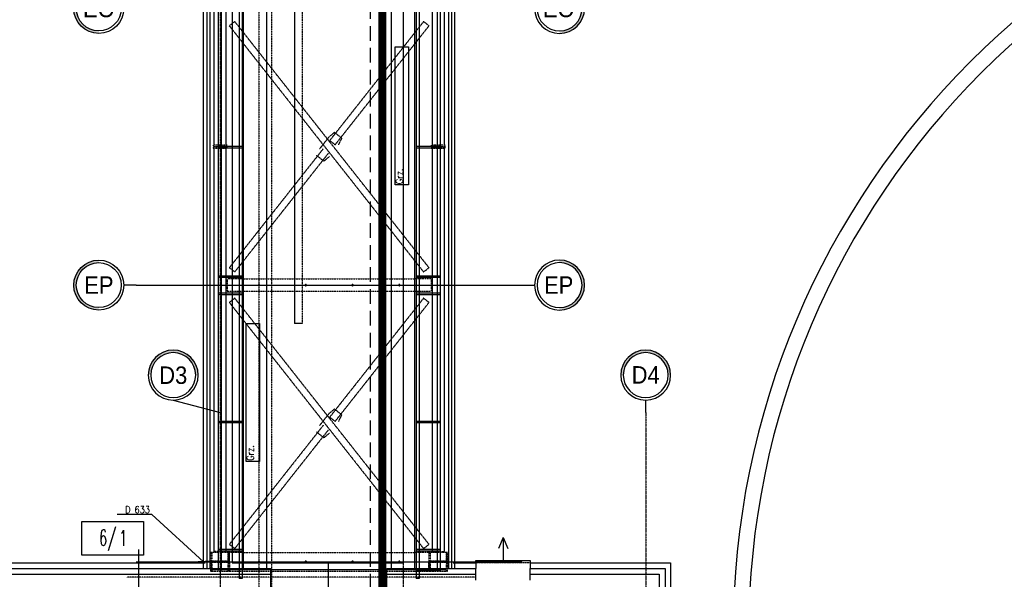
# Model space of a CAD drawing. Extents: x -7228 to 74941, y -112898 to 85621.
# Tile 79 of 256: x 51281 to 52544, y -62320 to -61601. Entities that reach past the tile are written whole.
import ezdxf
from ezdxf.enums import TextEntityAlignment as Align

# ---------------------------------------------------------------- set-up
doc = ezdxf.new("R2010")
doc.units = 0
for name, pattern in [('CENTER', [2, 1.25, -0.25, 0.25, -0.25]), ('DASHED', [0.75, 0.5, -0.25]), ('DASHED2', [0.375, 0.25, -0.125])]:
    doc.linetypes.add(name, pattern=pattern)
doc.layers.get('0').update_dxf_attribs({"color": 101, "linetype": 'CONTINUOUS'})
for name, color, linetype in [('BEMM_OPIS_DETALE', 41, 'CONTINUOUS'), ('Det-metal', 141, 'CONTINUOUS'), ('Drz---drzwi', 5, 'CONTINUOUS'), ('E50kor', 3, 'CONTINUOUS'), ('Fas-balustrada-widok', 114, 'CONTINUOUS'), ('Ins-co', 2, 'CONTINUOUS'), ('Ins-went', 141, 'CONTINUOUS'), ('Ins-wod', 4, 'CONTINUOUS'), ('Opis-pom', 6, 'CONTINUOUS'), ('Opis_pom_ramka', 6, 'CONTINUOUS'), ('Os-osie', 14, 'CENTER'), ('Os-osie glowne', 1, 'CENTER'), ('Os-osie-opis', 16, 'CONTINUOUS'), ('Pos-widok', 121, 'CONTINUOUS'), ('Pzt-chodniki', 8, 'CONTINUOUS'), ('Sc-izolacja term-styropian', 151, 'STYROPIAN-KA'), ('Sc-kamien', 31, 'CONTINUOUS'), ('Sc-systemowe', 150, 'CONTINUOUS'), ('W-idok', 8, 'CONTINUOUS')]:
    doc.layers.add(name, color=color, linetype=linetype)
doc.styles.add('dwg_opis duży', font='ARIAL.TTF', dxfattribs={"width": 0.9})
doc.styles.add('KA wymiar', font='romans.shx', dxfattribs={"width": 0.6})
doc.styles.add('ROMANS', font='romans', dxfattribs={"width": 0.85})
doc.linetypes.add('BATTING', pattern='A,0.0001,-0.1,[134,ltypeshp.shx,S=0.1,R=0,X=-0.1,Y=0],-0.2,[134,ltypeshp.shx,S=0.1,R=180,X=0.1,Y=0],-0.1', length=0.4001)
doc.linetypes.add('STYROPIAN-KA', pattern='A,0.0001,-0.1,[135,ltypeshp.shx,S=0.1,R=0,X=-0.1,Y=0],0,[135,ltypeshp.shx,S=0.1,R=180,X=0.1,Y=0],-0.1', length=0.2001)
doc.dimstyles.new('CHMIELNA', dxfattribs={"dimscale": 3.5, "dimtxt": 4, "dimasz": 1.5, "dimexe": 3, "dimexo": 0, "dimgap": 1, "dimtad": 1, "dimdec": 1, "dimrnd": 0.5, "dimzin": 12, "dimdsep": 46, "dimtxsty": 'ROMANS', "dimblk": 'DIMTICK', "dimcen": 0.09, "dimse1": 1, "dimse2": 1, "dimclrd": 143, "dimclrt": 53, "dimadec": 0, "dimazin": 0, "dimtfac": 1, "dimtdec": 1, "dimtix": 1, "dimtmove": 2, "dimatfit": 2, "dimldrblk": 'ARCHTICK', "dimfxl": 0, "dimtolj": 1, "dimtzin": 0, "dimarcsym": 0})

# ---------------------------------------------------------------- blocks, each defined once
blk = doc.blocks.new('_opis_osi_liczbowy')
blk.add_hatch(color=256).paths.add_polyline_path([(32, 32), (32, 28.8, -1), (32, -28.8), (32, -32, 1)])
for radius in [32, 28.8]:
    blk.add_circle((32, 0), radius)
at = {"style": 'dwg_opis duży', "width": 0.9}
blk.add_attdef('AXNAMEH', text='', height=22.4, rotation=90, dxfattribs=at).set_placement((32, 0), align=Align.MIDDLE_CENTER)
blk = doc.blocks.new('_DKGJHF')
at = {"ltscale": 7}
for p, q in [((-21.1, -77), (35.9, -77)), ((-5, -145.5), (-105, -145.5)), ((-5, -147.5), (-105, -147.5))]:
    blk.add_line(p, q, dxfattribs=at)
for points in [[(5, -7.5), (5, 0), (-5, 0), (-5, -7.5)], [(5, -155), (5, -147.5), (-5, -147.5), (-5, -155)]]:
    blk.add_lwpolyline(points, close=True, dxfattribs=at)
for points in [[(-45, -7.5), (-5, -7.5)], [(-5, -147.5), (-5, -7.5)]]:
    blk.add_lwpolyline(points, dxfattribs=at)
for centre, radius, start, end in [((-5, -7.5), 40, 180, 270), ((-5, -147.5), 100, 90, 180)]:
    blk.add_arc(centre, radius, start, end)
blk = doc.blocks.new('_STRZAŁKA_WENT')
for q in [(-6, -14), (0, -30.2), (6, -14)]:
    blk.add_line((0, 0), q)
blk = doc.blocks.new('_opis_osi')
blk.add_hatch(color=256).paths.add_polyline_path([(32, -32), (28.8, -32, -1), (-28.8, -32), (-32, -32, 1)])
for radius in [32, 28.8]:
    blk.add_circle((0, -32), radius)
at = {"style": 'dwg_opis duży', "width": 0.9}
blk.add_attdef('AXNAMEV', text='', height=22.4, rotation=90, dxfattribs=at).set_placement((0, -32), align=Align.MIDDLE_CENTER)
blk = doc.blocks.new('_opis_pom_metka')
at = {"layer": 'Opis_pom_ramka'}
blk.add_lwpolyline([(-33.1, 0), (32.9, 0), (32.9, -36), (-33.1, -36)], close=True, dxfattribs=at)
at = {"style": 'KA wymiar', "width": 0.6}
blk.add_attdef('KO/', text='', height=16.8, dxfattribs=at).set_placement((3.5, -25.9), align=Align.RIGHT)
blk.add_attdef('NR', (3.8, -26.2), '', height=16.8, dxfattribs=at)
blk = doc.blocks.new('DIMTICK')
for p, q in [((0, 1), (0, -1)), ((-1, 0), (1, 0))]:
    blk.add_line(p, q)
at = {"const_width": 0.141}
blk.add_lwpolyline([(0.707, 0.707), (-0.707, -0.707)], dxfattribs=at)

msp = doc.modelspace()

# ---------------------------------------------------------------- linework, layer by layer
at = {"layer": 'Det-metal', "ltscale": 0.5}
for p, q in [((51529.547, -59991.509), (51529.547, -61762.509)), ((51545.547, -61762.509), (51545.547, -59991.509)), ((51809.547, -59991.509), (51809.547, -61762.509)), ((51825.547, -61762.509), (51825.547, -59991.509)), ((51529.547, -61766.509), (51529.547, -62284.009)), ((51545.547, -62284.009), (51545.547, -61766.509)), ((51809.547, -61766.509), (51809.547, -62284.009)), ((51825.547, -62284.009), (51825.547, -61766.509))]:
    msp.add_line(p, q, dxfattribs=at)
at = {"layer": 'Det-metal', "linetype": 'DASHED', "ltscale": 0.5}
for p, q in [((51556.469, -61603.821), (51549.489, -61609.326)), ((51567.547, -61617.867), (51556.469, -61603.821)), ((51798.626, -61603.821), (51787.547, -61617.867)), ((51805.606, -61609.326), (51798.713, -61603.89)), ((51549.489, -61609.326), (51567.547, -61632.222)), ((51787.547, -61896.795), (51567.547, -61617.867)), ((51787.547, -61617.867), (51678.167, -61756.546)), ((51787.547, -61632.222), (51805.606, -61609.326)), ((51567.547, -61632.222), (51787.547, -61911.151)), ((51685.147, -61762.052), (51787.547, -61632.222)), ((51684.377, -61746.161), (51677.233, -61751.989)), ((51693.799, -61753.593), (51684.377, -61746.161)), ((51677.233, -61751.989), (51665.299, -61767.12)), ((51685.147, -61762.052), (51678.167, -61756.546)), ((51689.796, -61761.898), (51693.799, -61753.593)), ((51528.547, -61762.509), (51528.547, -61764.509)), ((51546.547, -61762.509), (51528.547, -61762.509)), ((51528.547, -61764.509), (51528.547, -61766.509)), ((51546.547, -61764.509), (51528.547, -61764.509)), ((51528.547, -61764.509), (51546.547, -61764.509)), ((51528.547, -61766.509), (51546.547, -61766.509)), ((51546.547, -61764.509), (51546.547, -61762.509)), ((51546.547, -61766.509), (51546.547, -61764.509)), ((51669.948, -61766.966), (51567.547, -61896.795)), ((51826.547, -61762.509), (51808.547, -61762.509)), ((51808.547, -61762.509), (51808.547, -61764.509)), ((51808.547, -61764.509), (51808.547, -61766.509)), ((51826.547, -61764.509), (51808.547, -61764.509)), ((51808.547, -61764.509), (51826.547, -61764.509)), ((51808.547, -61766.509), (51826.547, -61766.509)), ((51826.547, -61764.509), (51826.547, -61762.509)), ((51826.547, -61766.509), (51826.547, -61764.509)), ((51567.547, -61911.151), (51676.928, -61772.472)), ((51661.296, -61775.425), (51670.718, -61782.857)), ((51670.718, -61782.857), (51677.862, -61777.029)), ((51567.547, -61896.795), (51549.489, -61919.691)), ((51805.606, -61919.691), (51787.547, -61896.795)), ((51556.469, -61925.197), (51549.489, -61919.691)), ((51556.469, -61925.197), (51567.547, -61911.151)), ((51787.547, -61911.151), (51798.626, -61925.197)), ((51798.626, -61925.197), (51805.606, -61919.691)), ((51567.547, -61934.009), (51546.547, -61934.009)), ((51546.547, -61934.009), (51546.547, -61950.009)), ((51567.547, -61934.009), (51787.547, -61934.009)), ((51808.547, -61934.009), (51787.547, -61934.009)), ((51808.547, -61934.009), (51808.547, -61950.009)), ((51586.768, -61941.831), (51586.747, -61942.009)), ((51586.747, -61942.009), (51586.768, -61942.187)), ((51586.827, -61941.662), (51586.768, -61941.831)), ((51586.768, -61942.187), (51586.827, -61942.356)), ((51586.922, -61941.51), (51586.827, -61941.662)), ((51586.827, -61942.356), (51586.922, -61942.508)), ((51587.049, -61941.383), (51586.922, -61941.51)), ((51586.922, -61942.508), (51587.049, -61942.634)), ((51587.2, -61941.288), (51587.049, -61941.383)), ((51587.049, -61942.634), (51587.2, -61942.73)), ((51587.369, -61941.229), (51587.2, -61941.288)), ((51587.2, -61942.73), (51587.369, -61942.789)), ((51587.547, -61941.209), (51587.369, -61941.229)), ((51587.369, -61942.789), (51587.547, -61942.809)), ((51587.725, -61941.229), (51587.547, -61941.209)), ((51587.547, -61942.809), (51587.725, -61942.789)), ((51587.895, -61941.288), (51587.725, -61941.229)), ((51587.725, -61942.789), (51587.895, -61942.73)), ((51588.046, -61941.383), (51587.895, -61941.288)), ((51587.895, -61942.73), (51588.046, -61942.634)), ((51588.173, -61941.51), (51588.046, -61941.383)), ((51588.046, -61942.634), (51588.173, -61942.508)), ((51588.268, -61941.662), (51588.173, -61941.51)), ((51588.173, -61942.508), (51588.268, -61942.356)), ((51588.327, -61941.831), (51588.268, -61941.662)), ((51588.268, -61942.356), (51588.327, -61942.187)), ((51588.347, -61942.009), (51588.327, -61941.831)), ((51588.327, -61942.187), (51588.347, -61942.009)), ((51646.768, -61941.831), (51646.747, -61942.009)), ((51646.747, -61942.009), (51646.768, -61942.187)), ((51646.827, -61941.662), (51646.768, -61941.831)), ((51646.768, -61942.187), (51646.827, -61942.356)), ((51646.922, -61941.51), (51646.827, -61941.662)), ((51646.827, -61942.356), (51646.922, -61942.508)), ((51647.049, -61941.383), (51646.922, -61941.51)), ((51646.922, -61942.508), (51647.049, -61942.634)), ((51647.2, -61941.288), (51647.049, -61941.383)), ((51647.049, -61942.634), (51647.2, -61942.73)), ((51647.369, -61941.229), (51647.2, -61941.288)), ((51647.2, -61942.73), (51647.369, -61942.789)), ((51647.547, -61941.209), (51647.369, -61941.229)), ((51647.369, -61942.789), (51647.547, -61942.809)), ((51647.725, -61941.229), (51647.547, -61941.209)), ((51647.547, -61942.809), (51647.725, -61942.789)), ((51647.895, -61941.288), (51647.725, -61941.229)), ((51647.725, -61942.789), (51647.895, -61942.73)), ((51648.046, -61941.383), (51647.895, -61941.288)), ((51647.895, -61942.73), (51648.046, -61942.634)), ((51648.173, -61941.51), (51648.046, -61941.383)), ((51648.046, -61942.634), (51648.173, -61942.508)), ((51648.268, -61941.662), (51648.173, -61941.51)), ((51648.173, -61942.508), (51648.268, -61942.356)), ((51648.327, -61941.831), (51648.268, -61941.662)), ((51648.268, -61942.356), (51648.327, -61942.187)), ((51648.347, -61942.009), (51648.327, -61941.831)), ((51648.327, -61942.187), (51648.347, -61942.009)), ((51706.768, -61941.831), (51706.747, -61942.009)), ((51706.747, -61942.009), (51706.768, -61942.187)), ((51706.827, -61941.662), (51706.768, -61941.831)), ((51706.768, -61942.187), (51706.827, -61942.356)), ((51706.922, -61941.51), (51706.827, -61941.662)), ((51706.827, -61942.356), (51706.922, -61942.508)), ((51707.049, -61941.383), (51706.922, -61941.51)), ((51706.922, -61942.508), (51707.049, -61942.634)), ((51707.2, -61941.288), (51707.049, -61941.383)), ((51707.049, -61942.634), (51707.2, -61942.73)), ((51707.369, -61941.229), (51707.2, -61941.288)), ((51707.2, -61942.73), (51707.369, -61942.789)), ((51707.547, -61941.209), (51707.369, -61941.229)), ((51707.369, -61942.789), (51707.547, -61942.809)), ((51707.725, -61941.229), (51707.547, -61941.209)), ((51707.547, -61942.809), (51707.725, -61942.789)), ((51707.895, -61941.288), (51707.725, -61941.229)), ((51707.725, -61942.789), (51707.895, -61942.73)), ((51708.046, -61941.383), (51707.895, -61941.288)), ((51707.895, -61942.73), (51708.046, -61942.634)), ((51708.173, -61941.51), (51708.046, -61941.383)), ((51708.046, -61942.634), (51708.173, -61942.508)), ((51708.268, -61941.662), (51708.173, -61941.51)), ((51708.173, -61942.508), (51708.268, -61942.356)), ((51708.327, -61941.831), (51708.268, -61941.662)), ((51708.268, -61942.356), (51708.327, -61942.187)), ((51708.347, -61942.009), (51708.327, -61941.831)), ((51708.327, -61942.187), (51708.347, -61942.009)), ((51766.768, -61941.831), (51766.747, -61942.009)), ((51766.747, -61942.009), (51766.768, -61942.187)), ((51766.827, -61941.662), (51766.768, -61941.831)), ((51766.768, -61942.187), (51766.827, -61942.356)), ((51766.922, -61941.51), (51766.827, -61941.662)), ((51766.827, -61942.356), (51766.922, -61942.508)), ((51767.049, -61941.383), (51766.922, -61941.51)), ((51766.922, -61942.508), (51767.049, -61942.634)), ((51767.2, -61941.288), (51767.049, -61941.383)), ((51767.049, -61942.634), (51767.2, -61942.73)), ((51767.369, -61941.229), (51767.2, -61941.288)), ((51767.2, -61942.73), (51767.369, -61942.789)), ((51767.547, -61941.209), (51767.369, -61941.229)), ((51767.369, -61942.789), (51767.547, -61942.809)), ((51767.725, -61941.229), (51767.547, -61941.209)), ((51767.547, -61942.809), (51767.725, -61942.789)), ((51767.895, -61941.288), (51767.725, -61941.229)), ((51767.725, -61942.789), (51767.895, -61942.73)), ((51768.046, -61941.383), (51767.895, -61941.288)), ((51767.895, -61942.73), (51768.046, -61942.634)), ((51768.173, -61941.51), (51768.046, -61941.383)), ((51768.046, -61942.634), (51768.173, -61942.508)), ((51768.268, -61941.662), (51768.173, -61941.51)), ((51768.173, -61942.508), (51768.268, -61942.356)), ((51768.327, -61941.831), (51768.268, -61941.662)), ((51768.268, -61942.356), (51768.327, -61942.187)), ((51768.347, -61942.009), (51768.327, -61941.831)), ((51768.327, -61942.187), (51768.347, -61942.009)), ((51546.547, -61950.009), (51567.547, -61950.009)), ((51556.469, -61958.821), (51549.489, -61964.326)), ((51567.547, -61972.867), (51556.469, -61958.821)), ((51567.547, -61950.009), (51787.547, -61950.009)), ((51787.547, -61950.009), (51808.547, -61950.009)), ((51798.626, -61958.821), (51787.547, -61972.867)), ((51805.606, -61964.326), (51798.713, -61958.89)), ((51549.489, -61964.326), (51567.547, -61987.222)), ((51787.547, -62251.795), (51567.547, -61972.867)), ((51787.547, -61972.867), (51678.167, -62111.546)), ((51787.547, -61987.222), (51805.606, -61964.326)), ((51567.547, -61987.222), (51787.547, -62266.151)), ((51685.147, -62117.051), (51787.547, -61987.222)), ((51677.233, -62106.989), (51665.299, -62122.12)), ((51684.377, -62101.161), (51677.233, -62106.989)), ((51685.147, -62117.051), (51678.167, -62111.546)), ((51693.799, -62108.592), (51684.377, -62101.161)), ((51689.796, -62116.898), (51693.799, -62108.592)), ((51669.948, -62121.966), (51567.547, -62251.795)), ((51567.547, -62266.151), (51676.928, -62127.471)), ((51661.296, -62130.425), (51670.718, -62137.856)), ((51670.718, -62137.856), (51677.862, -62132.029)), ((51567.547, -62251.795), (51549.489, -62274.691)), ((51805.606, -62274.691), (51787.547, -62251.795)), ((51556.469, -62280.197), (51549.489, -62274.691)), ((51556.469, -62280.197), (51567.547, -62266.151)), ((51787.547, -62266.151), (51798.626, -62280.197)), ((51798.626, -62280.197), (51805.606, -62274.691)), ((51527.247, -62285.009), (51525.547, -62285.009)), ((51525.547, -62285.009), (51525.547, -62309.009)), ((51527.247, -62285.009), (51527.247, -62294.409)), ((51547.847, -62285.009), (51527.247, -62285.009)), ((51527.247, -62296.509), (51527.247, -62285.009)), ((51545.547, -62284.009), (51529.547, -62284.009)), ((51547.847, -62294.409), (51547.847, -62285.009)), ((51547.847, -62285.009), (51547.847, -62296.509)), ((51549.547, -62285.009), (51547.847, -62285.009)), ((51549.547, -62296.509), (51549.547, -62285.009)), ((51567.547, -62285.009), (51549.547, -62285.009)), ((51549.547, -62309.009), (51549.547, -62285.009)), ((51567.547, -62285.009), (51787.547, -62285.009)), ((51805.547, -62285.009), (51787.547, -62285.009)), ((51805.547, -62285.009), (51805.547, -62296.509)), ((51807.247, -62285.009), (51805.547, -62285.009)), ((51805.547, -62285.009), (51805.547, -62309.009)), ((51807.247, -62285.009), (51807.247, -62294.409)), ((51827.847, -62285.009), (51807.247, -62285.009)), ((51807.247, -62296.509), (51807.247, -62285.009)), ((51809.547, -62284.009), (51825.547, -62284.009)), ((51827.847, -62294.409), (51827.847, -62285.009)), ((51827.847, -62285.009), (51827.847, -62296.509)), ((51829.547, -62285.009), (51827.847, -62285.009)), ((51829.547, -62309.009), (51829.547, -62285.009)), ((51547.847, -62296.509), (51527.247, -62296.509)), ((51527.247, -62296.509), (51529.347, -62296.509)), ((51527.247, -62297.509), (51547.847, -62297.509)), ((51527.247, -62309.009), (51527.247, -62297.509)), ((51529.347, -62297.509), (51527.247, -62297.509)), ((51527.247, -62299.609), (51527.247, -62309.009)), ((51529.347, -62296.509), (51545.747, -62296.509)), ((51545.747, -62297.509), (51529.347, -62297.509)), ((51545.747, -62296.509), (51547.847, -62296.509)), ((51547.847, -62297.509), (51545.747, -62297.509)), ((51547.847, -62297.509), (51547.847, -62309.009)), ((51547.847, -62309.009), (51547.847, -62299.609)), ((51549.547, -62297.509), (51549.547, -62296.509)), ((51549.547, -62297.509), (51549.547, -62309.009)), ((51586.768, -62296.831), (51586.747, -62297.009)), ((51586.747, -62297.009), (51586.768, -62297.187)), ((51586.827, -62296.662), (51586.768, -62296.831)), ((51586.768, -62297.187), (51586.827, -62297.356)), ((51586.922, -62296.51), (51586.827, -62296.662)), ((51586.827, -62297.356), (51586.922, -62297.507)), ((51587.049, -62296.383), (51586.922, -62296.51)), ((51586.922, -62297.507), (51587.049, -62297.634)), ((51587.2, -62296.288), (51587.049, -62296.383)), ((51587.049, -62297.634), (51587.2, -62297.729)), ((51587.369, -62296.229), (51587.2, -62296.288)), ((51587.2, -62297.729), (51587.369, -62297.789)), ((51587.547, -62296.209), (51587.369, -62296.229)), ((51587.369, -62297.789), (51587.547, -62297.809)), ((51587.725, -62296.229), (51587.547, -62296.209)), ((51587.547, -62297.809), (51587.725, -62297.789)), ((51587.895, -62296.288), (51587.725, -62296.229)), ((51587.725, -62297.789), (51587.895, -62297.729)), ((51588.046, -62296.383), (51587.895, -62296.288)), ((51587.895, -62297.729), (51588.046, -62297.634)), ((51588.173, -62296.51), (51588.046, -62296.383)), ((51588.046, -62297.634), (51588.173, -62297.507)), ((51588.268, -62296.662), (51588.173, -62296.51)), ((51588.173, -62297.507), (51588.268, -62297.356)), ((51588.327, -62296.831), (51588.268, -62296.662)), ((51588.268, -62297.356), (51588.327, -62297.187)), ((51588.347, -62297.009), (51588.327, -62296.831)), ((51588.327, -62297.187), (51588.347, -62297.009)), ((51646.768, -62296.831), (51646.747, -62297.009)), ((51646.747, -62297.009), (51646.768, -62297.187)), ((51646.827, -62296.662), (51646.768, -62296.831)), ((51646.768, -62297.187), (51646.827, -62297.356)), ((51646.922, -62296.51), (51646.827, -62296.662)), ((51646.827, -62297.356), (51646.922, -62297.507)), ((51647.049, -62296.383), (51646.922, -62296.51)), ((51646.922, -62297.507), (51647.049, -62297.634)), ((51647.2, -62296.288), (51647.049, -62296.383)), ((51647.049, -62297.634), (51647.2, -62297.729)), ((51647.369, -62296.229), (51647.2, -62296.288)), ((51647.2, -62297.729), (51647.369, -62297.789)), ((51647.547, -62296.209), (51647.369, -62296.229)), ((51647.369, -62297.789), (51647.547, -62297.809)), ((51647.725, -62296.229), (51647.547, -62296.209)), ((51647.547, -62297.809), (51647.725, -62297.789)), ((51647.895, -62296.288), (51647.725, -62296.229)), ((51647.725, -62297.789), (51647.895, -62297.729)), ((51648.046, -62296.383), (51647.895, -62296.288)), ((51647.895, -62297.729), (51648.046, -62297.634)), ((51648.173, -62296.51), (51648.046, -62296.383)), ((51648.046, -62297.634), (51648.173, -62297.507)), ((51648.268, -62296.662), (51648.173, -62296.51)), ((51648.173, -62297.507), (51648.268, -62297.356)), ((51648.327, -62296.831), (51648.268, -62296.662)), ((51648.268, -62297.356), (51648.327, -62297.187)), ((51648.347, -62297.009), (51648.327, -62296.831)), ((51648.327, -62297.187), (51648.347, -62297.009)), ((51706.768, -62296.831), (51706.747, -62297.009)), ((51706.747, -62297.009), (51706.768, -62297.187)), ((51706.827, -62296.662), (51706.768, -62296.831)), ((51706.768, -62297.187), (51706.827, -62297.356)), ((51706.922, -62296.51), (51706.827, -62296.662)), ((51706.827, -62297.356), (51706.922, -62297.507)), ((51707.049, -62296.383), (51706.922, -62296.51)), ((51706.922, -62297.507), (51707.049, -62297.634)), ((51707.2, -62296.288), (51707.049, -62296.383)), ((51707.049, -62297.634), (51707.2, -62297.729)), ((51707.369, -62296.229), (51707.2, -62296.288)), ((51707.2, -62297.729), (51707.369, -62297.789)), ((51707.547, -62296.209), (51707.369, -62296.229)), ((51707.369, -62297.789), (51707.547, -62297.809)), ((51707.725, -62296.229), (51707.547, -62296.209)), ((51707.547, -62297.809), (51707.725, -62297.789)), ((51707.895, -62296.288), (51707.725, -62296.229)), ((51707.725, -62297.789), (51707.895, -62297.729)), ((51708.046, -62296.383), (51707.895, -62296.288)), ((51707.895, -62297.729), (51708.046, -62297.634)), ((51708.173, -62296.51), (51708.046, -62296.383)), ((51708.046, -62297.634), (51708.173, -62297.507)), ((51708.268, -62296.662), (51708.173, -62296.51)), ((51708.173, -62297.507), (51708.268, -62297.356)), ((51708.327, -62296.831), (51708.268, -62296.662)), ((51708.268, -62297.356), (51708.327, -62297.187)), ((51708.347, -62297.009), (51708.327, -62296.831)), ((51708.327, -62297.187), (51708.347, -62297.009)), ((51766.768, -62296.831), (51766.747, -62297.009)), ((51766.747, -62297.009), (51766.768, -62297.187)), ((51766.827, -62296.662), (51766.768, -62296.831)), ((51766.768, -62297.187), (51766.827, -62297.356)), ((51766.922, -62296.51), (51766.827, -62296.662)), ((51766.827, -62297.356), (51766.922, -62297.507)), ((51767.049, -62296.383), (51766.922, -62296.51)), ((51766.922, -62297.507), (51767.049, -62297.634)), ((51767.2, -62296.288), (51767.049, -62296.383)), ((51767.049, -62297.634), (51767.2, -62297.729)), ((51767.369, -62296.229), (51767.2, -62296.288)), ((51767.2, -62297.729), (51767.369, -62297.789)), ((51767.547, -62296.209), (51767.369, -62296.229)), ((51767.369, -62297.789), (51767.547, -62297.809)), ((51767.725, -62296.229), (51767.547, -62296.209)), ((51767.547, -62297.809), (51767.725, -62297.789)), ((51767.895, -62296.288), (51767.725, -62296.229)), ((51767.725, -62297.789), (51767.895, -62297.729)), ((51768.046, -62296.383), (51767.895, -62296.288)), ((51767.895, -62297.729), (51768.046, -62297.634)), ((51768.173, -62296.51), (51768.046, -62296.383)), ((51768.046, -62297.634), (51768.173, -62297.507)), ((51768.268, -62296.662), (51768.173, -62296.51)), ((51768.173, -62297.507), (51768.268, -62297.356)), ((51768.327, -62296.831), (51768.268, -62296.662)), ((51768.268, -62297.356), (51768.327, -62297.187)), ((51768.347, -62297.009), (51768.327, -62296.831)), ((51768.327, -62297.187), (51768.347, -62297.009)), ((51805.547, -62296.509), (51805.547, -62297.509)), ((51805.547, -62309.009), (51805.547, -62297.509)), ((51827.847, -62296.509), (51807.247, -62296.509)), ((51807.247, -62296.509), (51809.347, -62296.509)), ((51807.247, -62297.509), (51827.847, -62297.509)), ((51807.247, -62309.009), (51807.247, -62297.509)), ((51809.347, -62297.509), (51807.247, -62297.509)), ((51807.247, -62299.609), (51807.247, -62309.009)), ((51809.347, -62296.509), (51825.747, -62296.509)), ((51825.747, -62297.509), (51809.347, -62297.509)), ((51817.147, -62296.509), (51816.347, -62296.509)), ((51825.747, -62296.509), (51827.847, -62296.509)), ((51827.847, -62297.509), (51825.747, -62297.509)), ((51827.847, -62297.509), (51827.847, -62309.009)), ((51827.847, -62309.009), (51827.847, -62299.609)), ((51525.547, -62309.009), (51527.247, -62309.009)), ((51527.247, -62309.009), (51547.847, -62309.009)), ((51547.847, -62309.009), (51549.547, -62309.009)), ((51549.547, -62309.009), (51567.547, -62309.009)), ((51567.547, -62309.009), (51787.547, -62309.009)), ((51787.547, -62309.009), (51805.547, -62309.009)), ((51805.547, -62309.009), (51807.247, -62309.009)), ((51807.247, -62309.009), (51827.847, -62309.009)), ((51827.847, -62309.009), (51829.547, -62309.009))]:
    msp.add_line(p, q, dxfattribs=at)
msp.add_lwpolyline([(51865.547, -62317.009), (51417.547, -62317.009)], dxfattribs=at)
at = {"layer": 'E50kor', "linetype": 'DASHED2', "ltscale": 75}
msp.add_line((51730.7, -62865.87), (51730.7, -56250.713), dxfattribs=at)
at = {"layer": 'E50kor', "const_width": 10}
msp.add_lwpolyline([(51297.624, -62892.36), (51745.7, -62892.36), (51745.7, -56265.713)], dxfattribs=at)
at = {"layer": 'Fas-balustrada-widok'}
for points in [[(51562.047, -56555.711), (51562.047, -62318.676)], [(51566.047, -56555.711), (51566.047, -62318.676)], [(51789.047, -56555.711), (51789.047, -62318.676)], [(51793.047, -56555.711), (51793.047, -62318.676)], [(51535.047, -56593.711), (51535.047, -62308.193)], [(51539.047, -56593.711), (51539.047, -62308.193)], [(51816.047, -56593.711), (51816.047, -62308.193)], [(51820.047, -56593.711), (51820.047, -62308.193)], [(51535.047, -61763.693), (51566.047, -61763.693)], [(51535.047, -61765.693), (51566.047, -61765.693)], [(51789.047, -61763.693), (51820.047, -61763.693)], [(51789.047, -61765.693), (51820.047, -61765.693)], [(51535.047, -61930.009), (51566.047, -61930.009)], [(51535.047, -61932.009), (51566.047, -61932.009)], [(51789.047, -61930.009), (51820.047, -61930.009)], [(51789.047, -61932.009), (51820.047, -61932.009)], [(51535.047, -61952.009), (51566.047, -61952.009)], [(51535.047, -61954.009), (51566.047, -61954.009)], [(51789.047, -61952.009), (51820.047, -61952.009)], [(51789.047, -61954.009), (51820.047, -61954.009)], [(51535.047, -62116.509), (51566.047, -62116.509)], [(51535.047, -62118.509), (51566.047, -62118.509)], [(51789.047, -62116.509), (51820.047, -62116.509)], [(51789.047, -62118.509), (51820.047, -62118.509)], [(51535.047, -62281.009), (51566.047, -62281.009)], [(51535.047, -62283.009), (51566.047, -62283.009)], [(51789.047, -62281.009), (51820.047, -62281.009)], [(51789.047, -62283.009), (51820.047, -62283.009)], [(51789.047, -62306.193), (51820.047, -62306.193)], [(51789.047, -62308.193), (51820.047, -62308.193)], [(51566.047, -62318.676), (51562.047, -62318.676)], [(51793.047, -62318.676), (51789.047, -62318.676)]]:
    msp.add_lwpolyline(points, dxfattribs=at)
at = {"layer": 'Ins-co'}
msp.add_line((51633.047, -56543.711), (51633.047, -61991.193), dxfattribs=at)
at = {"layer": 'Ins-co', "linetype": 'DASHED', "ltscale": 0.5}
msp.add_line((51643.047, -56543.711), (51643.047, -61991.193), dxfattribs=at)
at = {"layer": 'Ins-co'}
for points in [[(51762.117, -61636.193), (51779.117, -61636.193), (51779.117, -61813.193), (51762.117, -61813.193)], [(51571.047, -61991.193), (51588.047, -61991.193), (51588.047, -62168.193), (51571.047, -62168.193)]]:
    msp.add_lwpolyline(points, close=True, dxfattribs=at)
msp.add_lwpolyline([(51643.047, -61991.193), (51633.047, -61991.193)], dxfattribs=at)
at = {"layer": 'Ins-wod'}
for points in [[(51516.547, -62305.509), (51516.547, -56566.526)], [(51838.547, -62305.509), (51838.547, -56566.526)]]:
    msp.add_lwpolyline(points, dxfattribs=at)
at = {"layer": 'Ins-wod', "linetype": 'DASHED', "ltscale": 0.5}
for points in [[(51587.406, -57337.193), (51587.406, -62443.509)], [(51603.406, -57337.193), (51603.406, -62427.509)]]:
    msp.add_lwpolyline(points, dxfattribs=at)
at = {"layer": 'Opis-pom'}
msp.add_lwpolyline([(51432.949, -62281.251), (51432.949, -62373.663)], dxfattribs=at)
at = {"layer": 'Os-osie', "ltscale": 0.5}
for p, q in [((51429.982, -61942.009), (51925.113, -61942.009)), ((51429.982, -62297.009), (51925.113, -62297.009))]:
    msp.add_line(p, q, dxfattribs=at)
at = {"layer": 'Os-osie glowne'}
for points in [[(51537.547, -56064.193), (51537.547, -63668.4)], [(51772.547, -56064.193), (51772.547, -62415.66)], [(52083.547, -62105.509), (52083.547, -63668.4)]]:
    msp.add_lwpolyline(points, dxfattribs=at)
at = {"layer": 'Os-osie-opis'}
for points in [[(51429.982, -61942.009), (51413.982, -61942.009)], [(51925.113, -61942.009), (51941.113, -61942.009)], [(51477.547, -62089.509), (51537.547, -62105.509)], [(52083.547, -62105.509), (52083.547, -62089.509)]]:
    msp.add_lwpolyline(points, dxfattribs=at)
at = {"layer": 'Pos-widok'}
msp.add_lwpolyline([(51552.955, -62298.334), (51772.955, -62298.334), (51772.955, -59421.833), (51552.955, -59421.833), (51552.955, -62298.334)], dxfattribs=at)
at = {"layer": 'Pzt-chodniki'}
for radius in [1040, 1020]:
    msp.add_arc((53235.547, -62390.509), radius, 90, 180, dxfattribs=at)
at = {"layer": 'Sc-izolacja term-styropian', "linetype": 'ByBlock'}
for p, q in [((50908.547, -62305.509), (51602.547, -62305.509)), ((51865.547, -62320.509), (51865.547, -62305.509)), ((51935.547, -62320.509), (51935.547, -62305.509)), ((52108.547, -62305.509), (52108.547, -62340.509))]:
    msp.add_line(p, q, dxfattribs=at)
at = {"layer": 'Sc-izolacja term-styropian', "linetype": 'BATTING', "ltscale": 0.35}
for p, q in [((50916.047, -62313.009), (51602.547, -62313.009)), ((52101.047, -62313.009), (52101.047, -62340.509))]:
    msp.add_line(p, q, dxfattribs=at)
at = {"layer": 'Sc-izolacja term-styropian', "linetype": 'ByBlock'}
for points in [[(51602.547, -62330.509), (51602.547, -62305.509)], [(51751.547, -62305.509), (51865.547, -62305.509)], [(51751.547, -62330.509), (51751.547, -62305.509)], [(51935.547, -62305.509), (51959.928, -62305.509)], [(51959.928, -62305.509), (52108.547, -62305.509)]]:
    msp.add_lwpolyline(points, dxfattribs=at)
at = {"layer": 'Sc-izolacja term-styropian', "linetype": 'BATTING', "ltscale": 0.35}
for points in [[(51751.547, -62313.009), (51865.547, -62313.009)], [(51935.547, -62313.009), (52101.047, -62313.009)]]:
    msp.add_lwpolyline(points, dxfattribs=at)
at = {"layer": 'Sc-kamien'}
for p, q in [((50901.547, -62298.509), (51518.547, -62298.509)), ((52115.547, -62298.509), (52115.547, -62340.509))]:
    msp.add_line(p, q, dxfattribs=at)
for points in [[(51836.547, -62298.509), (51865.547, -62298.509)], [(51865.547, -62298.509), (51865.547, -62305.509)], [(51935.547, -62298.509), (51959.928, -62298.509)], [(51935.547, -62298.509), (51935.547, -62305.509)], [(51959.928, -62298.509), (52115.547, -62298.509)]]:
    msp.add_lwpolyline(points, dxfattribs=at)
at = {"layer": 'Sc-systemowe'}
for points in [[(51520.547, -59432.635), (51520.547, -62305.509)], [(51524.547, -59432.635), (51524.547, -62305.509)], [(51830.547, -59432.635), (51830.547, -62305.509)], [(51834.547, -59432.635), (51834.547, -62305.509)]]:
    msp.add_lwpolyline(points, dxfattribs=at)
at = {"layer": 'W-idok'}
for points in [[(51567.547, -62305.509), (51567.547, -56553.711)], [(51597.547, -62305.509), (51597.547, -56553.711)], [(51757.547, -62305.509), (51757.547, -56553.711)], [(51787.547, -62305.509), (51787.547, -56553.711)], [(51865.547, -62298.509), (51865.547, -62295.509), (51935.547, -62295.509), (51935.547, -62298.509)]]:
    msp.add_lwpolyline(points, dxfattribs=at)
at = {"layer": 'W-idok', "linetype": 'DASHED', "ltscale": 0.3}
msp.add_lwpolyline([(51935.547, -62298.509), (51865.547, -62298.509)], dxfattribs=at)
at = {"layer": 'W-idok', "linetype": 'DASHED'}
msp.add_lwpolyline([(51527.547, -62307.193), (51827.547, -62307.193)], dxfattribs=at)

# ---------------------------------------------------------------- block references
at = {"layer": 'Drz---drzwi', "rotation": 90}
msp.add_blockref('_DKGJHF', (51599.547, -62335.509), dxfattribs=at)
at = {"layer": 'Ins-went', "xscale": -1}
msp.add_blockref('_STRZAŁKA_WENT', (51900.547, -62266.076), dxfattribs=at)
at = {"layer": 'Opis-pom'}
ref = msp.add_blockref('_opis_pom_metka', (51400.077, -62245.251), dxfattribs=dict(at, xscale=1.2, yscale=1.2, zscale=1.2))
ref.add_attrib('KO/', '6/', dxfattribs={"layer": '0', "height": 20.16, "style": 'KA wymiar', "width": 0.6}).set_placement((51404.303, -62276.293), align=Align.RIGHT)
ref.add_attrib('NR', '1', (51408.187, -62276.649), dxfattribs={"layer": '0', "height": 20.16, "style": 'KA wymiar', "width": 0.6})
at = {"layer": 'Os-osie-opis'}
ref = msp.add_blockref('_opis_osi', (51413.982, -61587.009), dxfattribs=dict(at, rotation=270))
ref.add_attrib('AXNAMEV', 'EO', dxfattribs={"layer": '0', "height": 22.4, "style": 'dwg_opis duży', "width": 0.9}).set_placement((51382.147, -61587.009), align=Align.MIDDLE_CENTER)
ref = msp.add_blockref('_opis_osi', (51941.113, -61587.009), dxfattribs=dict(at, xscale=-1, rotation=90))
ref.add_attrib('AXNAMEV', 'EO', dxfattribs={"layer": '0', "height": 22.4, "style": 'dwg_opis duży', "width": 0.9}).set_placement((51971.985, -61587.009), align=Align.MIDDLE_CENTER)
ref = msp.add_blockref('_opis_osi', (51413.982, -61942.009), dxfattribs=dict(at, rotation=270))
ref.add_attrib('AXNAMEV', 'EP', dxfattribs={"layer": '0', "height": 22.4, "style": 'dwg_opis duży', "width": 0.9}).set_placement((51382.147, -61942.009), align=Align.MIDDLE_CENTER)
ref = msp.add_blockref('_opis_osi', (51941.113, -61942.009), dxfattribs=dict(at, xscale=-1, rotation=90))
ref.add_attrib('AXNAMEV', 'EP', dxfattribs={"layer": '0', "height": 22.4, "style": 'dwg_opis duży', "width": 0.9}).set_placement((51971.944, -61942.009), align=Align.MIDDLE_CENTER)
ref = msp.add_blockref('_opis_osi_liczbowy', (51477.547, -62089.509), dxfattribs=dict(at, xscale=-1, rotation=270))
ref.add_attrib('AXNAMEH', 'D3', dxfattribs={"layer": '0', "height": 22.4, "style": 'dwg_opis duży', "width": 0.9}).set_placement((51477.547, -62057.616), align=Align.MIDDLE_CENTER)
ref = msp.add_blockref('_opis_osi_liczbowy', (52083.547, -62089.509), dxfattribs=dict(at, xscale=-1, rotation=270))
ref.add_attrib('AXNAMEH', 'D4', dxfattribs={"layer": '0', "height": 22.4, "style": 'dwg_opis duży', "width": 0.9}).set_placement((52083.547, -62057.218), align=Align.MIDDLE_CENTER)

# ---------------------------------------------------------------- texts
at = {"layer": 'BEMM_OPIS_DETALE', "insert": (51447.593, -62234.911), "char_height": 9, "width": 650.84484, "attachment_point": 9, "style": 'ROMANS'}
msp.add_mtext('D 633', dxfattribs=at)
at = {"layer": 'Ins-co', "char_height": 9, "width": 203.76147, "attachment_point": 3, "rotation": 90, "style": 'ROMANS'}
for insert in [(51763.077, -61792.416), (51572.007, -62147.416)]:
    msp.add_mtext('Grz.', dxfattribs=dict(at, insert=insert))

# ---------------------------------------------------------------- leaders
at = {"layer": 'BEMM_OPIS_DETALE'}
msp.add_leader([(51516.547, -62297.009), (51450.127, -62236.532), (51405.823, -62236.524)], dimstyle='CHMIELNA', override={"dimasz": 4, "dimgap": 1, "dimtad": 0, "dimclrd": 256}, dxfattribs=at)

doc.saveas('drawing.dxf')
